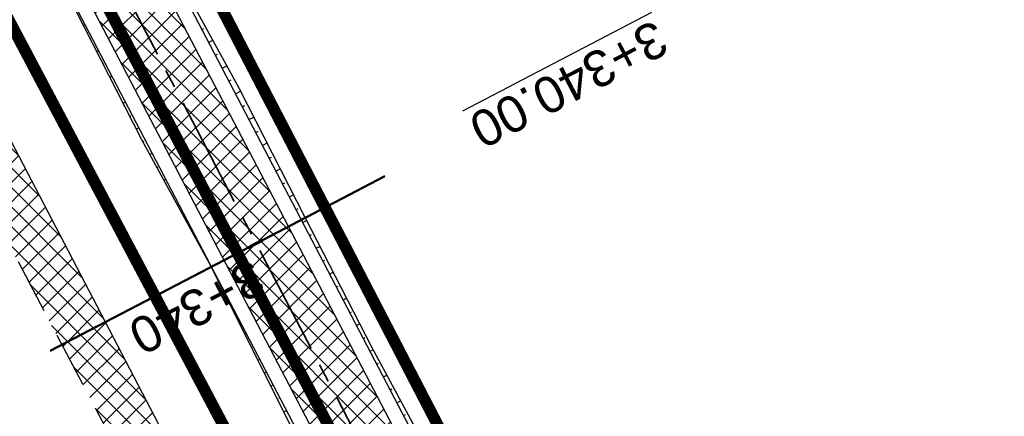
# Model space of a CAD drawing. Header units: metres. Extents: x 7529682 to 7533711, y 5721195 to 5727842.
# Tile 83 of 232: x 7531265 to 7531299, y 5724843 to 5724857. Entities that reach past the tile are written whole.
import ezdxf

# ---------------------------------------------------------------- set-up
doc = ezdxf.new("R2010")
doc.units = ezdxf.units.M
for name, pattern in [('817-dzialki-09-05-04$0$HIDDEN', [0.375, 0.25, -0.125]), ('ACAD_ISO05W100', [33, 24, -3, 0, -3, 0, -3]), ('CENTER2', [28.575000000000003, 19.05, -3.175, 3.175, -3.175]), ('HIDDEN', [9.524999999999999, 6.35, -3.175])]:
    doc.linetypes.add(name, pattern=pattern)
for name, color, linetype in [('C-DROGI-SYTUACJA', 7, 'Continuous'), ('C-DROGI-SYTUACJA-ETYKIETY', 7, 'Continuous'), ('D-hatch-pobocza', 131, 'Continuous'), ('D-pobocza', 60, 'Continuous'), ('D-rowy', 160, 'Continuous'), ('D-skarpa', 2, 'Continuous'), ('D-skarpa-kreskowanie', 2, 'Continuous')]:
    doc.layers.add(name, color=color, linetype=linetype)
for name, color, linetype, lineweight, true_color in [('D-hatch-ciag-pieszo-rowerowy', 7, 'Continuous', 13, 0xff9f80), ('D-LR-etap-III', 7, '817-dzialki-09-05-04$0$HIDDEN', 50, 0x00008f), ('D-przekroje-pop', 7, 'Continuous', 50, 0x000099)]:
    doc.layers.add(name, color=color, linetype=linetype, lineweight=lineweight, true_color=true_color)
for name, color, linetype, lineweight in [('D-krawędzie', 3, 'Continuous', 30), ('D-obrzeża', 2, 'Continuous', 30), ('D-pas-drogowy', 7, 'ACAD_ISO05W100', 50)]:
    doc.layers.add(name, color=color, linetype=linetype, lineweight=lineweight)
doc.layers.add('poprzeczki', color=7, linetype='Continuous', true_color=0x0000c7)
doc.styles.get("Standard").update_dxf_attribs({"font": 'arial.ttf'})

# ---------------------------------------------------------------- blocks, each defined once
blk = doc.blocks.new('AeccTickLine')
at = {"color": 0, "linetype": 'ByBlock', "lineweight": -2}
blk.add_line((0, 1), (-3.673819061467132e-16, -1), dxfattribs=at)

msp = doc.modelspace()

# ---------------------------------------------------------------- hatches: boundary and pattern name
at = {"layer": 'D-hatch-ciag-pieszo-rowerowy'}
h = msp.add_hatch(dxfattribs=at)
h.set_pattern_fill('ANSI37', color=256, scale=0.15, style=0)
h.set_pattern_definition([(45, (0.8853450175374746, 0.4649341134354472), (-0.3367596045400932, 0.3367596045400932), []), (135, (0.8853450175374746, 0.4649341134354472), (-0.3367596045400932, -0.3367596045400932), [])])
h.paths.add_polyline_path([(7531176.001662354, 5725035.63263457), (7531173.776119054, 5725034.493482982), (7531202.515371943, 5724979.795162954), (7531233.695975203, 5724920.949650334), (7531258.824090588, 5724873.473403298), (7531292.224994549, 5724809.507396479), (7531303.703463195, 5724787.477282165), (7531306.469608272, 5724787.578715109), (7531294.441068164, 5724810.664555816), (7531261.036940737, 5724874.63673589), (7531235.905024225, 5724922.120164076), (7531204.726462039, 5724980.961824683)])
at = {"layer": 'D-hatch-pobocza'}
h = msp.add_hatch(dxfattribs=at)
h.set_pattern_fill('ANSI37', color=256, scale=0.15, style=0)
h.set_pattern_definition([(45, (0, 0), (-0.3367596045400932, 0.3367596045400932), []), (135, (0, 0), (-0.3367596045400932, -0.3367596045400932), [])])
h.paths.add_polyline_path([(7531224.12, 5724929.62), (7531213.15, 5724949.98), (7531200.73, 5724973.91), (7531188.83, 5724996.41), (7531176.889999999, 5725019.33), (7531166.91, 5725038.07), (7531158.980160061, 5725054.059290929), (7531158.14196267, 5725051.386259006), (7531167.380094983, 5725033.766927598), (7531197.164745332, 5724976.987689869), (7531228.151004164, 5724918.034426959), (7531253.152837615, 5724870.491119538), (7531286.7961686, 5724806.653565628), (7531296.234606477, 5724788.675232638), (7531298.77605959, 5724787.517560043), (7531278.139999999, 5724826.49), (7531263.88, 5724853.83), (7531259.009999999, 5724862.85), (7531247.509999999, 5724884.88), (7531235.21, 5724908.21)])

# ---------------------------------------------------------------- linework, layer by layer
at = {"layer": 'C-DROGI-SYTUACJA', "color": 10, "linetype": 'CENTER2', "lineweight": 35, "ltscale": 0.2}
msp.add_lwpolyline([(7531154.313313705, 5725078.4002911, -0.06893621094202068), (7531156.868938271, 5725074.829562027), (7531166.993104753, 5725055.549823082, -0.06873154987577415), (7531168.47910387, 5725051.431584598), (7531169.100428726, 5725048.502816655, 0.0687825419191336), (7531171.889509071, 5725040.775727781), (7531203.620916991, 5724980.378493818), (7531234.800499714, 5724921.534907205), (7531259.930515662, 5724874.055069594), (7531293.333031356, 5724810.085976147), (7531313.159872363, 5724772.033203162), (7531341.528881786, 5724719.923105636, -0.009023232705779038), (7531346.533284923, 5724710.322073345), (7531363.734853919, 5724675.815312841), (7531380.064961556, 5724644.822693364), (7531398.584264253, 5724609.362510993), (7531424.896642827, 5724559.228182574), (7531446.141834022, 5724518.960513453), (7531474.815809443, 5724464.451899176), (7531498.201389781, 5724419.897359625)], format="xyb", dxfattribs=at)
at = {"layer": 'D-krawędzie', "linetype": 'HIDDEN', "ltscale": 0.3, "flags": 128}
msp.add_lwpolyline([(7530572.009999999, 5726166.06), (7530620.380949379, 5726072.761487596), (7530641.555222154, 5726032.007915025), (7530660.960861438, 5725995.070069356), (7530689.128213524, 5725941.540167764), (7530707.335918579, 5725907.031820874), (7530725.255781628, 5725873.092686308), (7530743.969545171, 5725837.653904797), (7530770.526708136, 5725787.119408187), (7530787.864146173, 5725754.266918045), (7530809.897571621, 5725712.541613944), (7530824.739035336, 5725684.389287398), (7530840.856259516, 5725653.693092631), (7530860.675070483, 5725616.154465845), (7530865.283000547, 5725607.394015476), (7530878.050274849, 5725583.079962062), (7530918.171722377, 5725507.178125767), (7530950.162943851, 5725446.305402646), (7530993.419108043, 5725364.264712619), (7531022.766433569, 5725308.719304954), (7531053.80955549, 5725249.872416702), (7531081.165622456, 5725197.874670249), (7531103.902359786, 5725154.540603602), (7531128.123220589, 5725108.448161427), (7531149.3, 5725068.249999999), (7531167.380094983, 5725033.766927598), (7531197.164745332, 5724976.987689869), (7531228.151004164, 5724918.034426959), (7531253.152837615, 5724870.491119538), (7531286.7961686, 5724806.653565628), (7531306.739858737, 5724768.664832), (7531335.094443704, 5724714.652299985), (7531357.3191504, 5724672.438740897), (7531373.644908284, 5724641.454376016), (7531392.161870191, 5724605.998675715), (7531418.480331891, 5724555.852756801), (7531439.726902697, 5724515.582472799), (7531468.399107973, 5724461.077223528), (7531491.782023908, 5724416.527754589), (7531531.990296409, 5724339.832565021), (7531557.226635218, 5724291.658956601), (7531569.851546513, 5724267.577443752), (7531591.375556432, 5724226.547822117), (7531610.003879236, 5724191.103071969), (7531616.882991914, 5724177.998849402), (7531629.984986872, 5724153.025496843), (7531641.006768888, 5724132.021778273), (7531664.906257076, 5724087.616922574), (7531677.64401952, 5724064.785715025), (7531683.112433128, 5724054.988140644), (7531686.752875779, 5724048.180044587), (7531695.447538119, 5724031.696667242), (7531703.748818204, 5724015.917210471), (7531709.214143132, 5724005.513965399), (7531719.388607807, 5723986.14687362), (7531726.295217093, 5723973.000144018), (7531732.740794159, 5723960.735633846), (7531735.13, 5723956.19)], dxfattribs=at)
at = {"layer": 'D-LR-etap-III', "ltscale": 10, "flags": 128}
msp.add_lwpolyline([(7531750.474471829, 5723895.103125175, 0.4, 0.4, 0), (7531750.505, 5723895.13, 0.4, 0.4, 0), (7531682.71, 5724022.92, 0.4, 0.4, 0), (7531619.177023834, 5724147.203692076, 0.4, 0.4, 0), (7531592.308960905, 5724198.48863389, 0.4, 0.4, 0), (7531553.263875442, 5724272.918564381, 0.4, 0.4, 0), (7531504.019999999, 5724366.79, 0.4, 0.4, 0), (7531482.09, 5724407.62, 0.4, 0.4, 0), (7531412.350402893, 5724541.182759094, 0.4, 0.4, 0), (7531388.463669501, 5724586.929768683, 0.4, 0.4, 0), (7531345.12, 5724669.94, 0.4, 0.4, 0), (7531127.66, 5725081.67, 0.4, 0.4, 0), (7531059.253139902, 5725211.040795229, 0.4, 0.4, 0), (7531008.007244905, 5725307.953830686, 0.4, 0.4, 0), (7530964.181635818, 5725390.835555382, 0.4, 0.4, 0), (7530914.557354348, 5725484.683561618, 0.4, 0.4, 0), (7530865.243241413, 5725577.493975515, 0.4, 0.4, 0), (7530840.085257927, 5725624.058651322, 0.4, 0.4, 0), (7530802.559525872, 5725694.924584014, 0.4, 0.4, 0), (7530755.54, 5725787.51, 0.4, 0.4, 0), (7530708.717810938, 5725876.303221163, 0.4, 0.4, 0), (7530695.12, 5725902.09, 0.4, 0.4, 0), (7530642.91397006, 5726001.07839487, 0.4, 0.4, 0), (7530634.934723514, 5726016.146615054, 0.4, 0.4, 0), (7530610.820000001, 5726061.929999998, 0.4, 0.4, 0), (7530610.820000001, 5726061.929999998, 0.4, 0.4, 0), (7530607.21, 5726063.51, 0.4, 0.4, 0), (7530597.42, 5726080.68, 0.4, 0.4, 0), (7530591.16, 5726088.44, 0.4, 0.4, 0), (7530581.28, 5726107.21, 0.4, 0.4, 0), (7530571.29, 5726130.56, 0.4, 0.4, 0), (7530549.554994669, 5726171.527317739, 0.4, 0.4, 0), (7530531.014309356, 5726206.473807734, 0.4, 0.4, 0), (7530516.461208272, 5726236.016618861, 0.4, 0.4, 0), (7530500.798929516, 5726266.141265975, 0.4, 0.4, 0), (7530491.349999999, 5726283.94, 0.4, 0.4, 0), (7530482.4, 5726303.41, 0.4, 0.4, 0), (7530482.4, 5726303.41, 0.4, 0.4, 0), (7530450.41, 5726357.28, 0.4, 0.4, 0), (7530397.759396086, 5726458.499907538, 0.4, 0.4, 0), (7530334.707815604, 5726583.664702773, 0.4, 0.4, 0), (7530303.939274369, 5726645.167943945, 0.4, 0.4, 0), (7530300.509779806, 5726651.777515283, 0.4, 0.4, 0), (7530289.213532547, 5726671.966724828, 0.4, 0.4, 0), (7530281.54, 5726685.57, 0.4, 0.4, 0), (7530261.37085633, 5726724.163374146, 0.4, 0.4, 0), (7530254.03, 5726738.21, 0.4, 0.4, 0), (7530197.219999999, 5726845.06, 0.4, 0.4, 0), (7530194.71, 5726849.15, 0.4, 0.4, 0), (7530195.92, 5726850.75, 0.4, 0.4, 0), (7530170.546669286, 5726892.961489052, 0.4, 0.4, 0), (7530143.174718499, 5726945.065838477, 0.4, 0.4, 0), (7530105.059999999, 5727018.32, 0.4, 0.4, 0), (7530100.059999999, 5727027.16, 0.4, 0.4, 0), (7530062.318670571, 5727099.625398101, 0.4, 0.4, 0), (7530015.378537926, 5727189.420463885, 0.4, 0.4, 0), (7529983.207960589, 5727250.206596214, 0.4, 0.4, 0), (7529953.284293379, 5727306.74720398, 0.4, 0.4, 0), (7529900.67053443, 5727406.15903814, 0.4, 0.4, 0), (7529890.630239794, 5727425.131178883, 0.4, 0.4, 0), (7529875.155383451, 5727454.426350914, 0.4, 0.4, 0), (7529857.560096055, 5727487.787346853, 0.4, 0.4, 0), (7529835.194401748, 5727530.19312405, 0.4, 0.4, 0), (7529811.740544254, 5727574.662079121, 0.4, 0.4, 0), (7529792.101859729, 5727611.922638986, 0.4, 0.4, 0), (7529768.066117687, 5727657.469613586, 0.4, 0.4, 0), (7529755.210566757, 5727682.131373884, 0.4, 0.4, 0), (7529753.309999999, 5727681.13, 0.4, 0.4, 0), (7529739.21, 5727707.77, 0.4, 0.4, 0), (7529735.394745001, 5727711.251990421, 0.4, 0.4, 0), (7529725.42, 5727730.2, 0.4, 0.4, 0), (7529723.55, 5727729.88, 0.4, 0.4, 0), (7529695.566668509, 5727782.932080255, 0.4, 0.4, 0), (7529717.67971874, 5727794.024357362, 0.4, 0.4, 0), (7529736.274870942, 5727758.647400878, 0.4, 0.4, 0), (7529736.274870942, 5727758.647400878, 0.4, 0.4, 0), (7529744.511003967, 5727750.406106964, 0.4, 0.4, 0), (7529744.511003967, 5727750.406106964, 0.4, 0.4, 0), (7529750.282568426, 5727738.549848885, 0.4, 0.4, 0), (7529777.108510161, 5727687.569424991, 0.4, 0.4, 0), (7529796.51537536, 5727651.329932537, 0.4, 0.4, 0), (7529814.937945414, 5727616.793170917, 0.4, 0.4, 0), (7529839.006722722, 5727572.303976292, 0.4, 0.4, 0), (7529860.617626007, 5727532.509108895, 0.4, 0.4, 0), (7529882.348967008, 5727491.504261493, 0.4, 0.4, 0), (7529904.865139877, 5727449.096370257, 0.4, 0.4, 0), (7529920.747384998, 5727418.884773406, 0.4, 0.4, 0), (7529946.676504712, 5727368.547487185, 0.4, 0.4, 0), (7529972.024701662, 5727320.573310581, 0.4, 0.4, 0), (7529987.740014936, 5727290.153392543, 0.4, 0.4, 0), (7529996.497385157, 5727273.661630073, 0.4, 0.4, 0), (7530017.541471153, 5727234.202689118, 0.4, 0.4, 0), (7530033.053657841, 5727204.864166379, 0.4, 0.4, 0), (7530051.622983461, 5727170.222745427, 0.4, 0.4, 0), (7530069.276612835, 5727137.015751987, 0.4, 0.4, 0), (7530089.385386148, 5727097.533639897, 0.4, 0.4, 0), (7530109.712512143, 5727060.746615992, 0.4, 0.4, 0), (7530136.769722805, 5727011.640131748, 0.4, 0.4, 0), (7530162.446686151, 5726962.743777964, 0.4, 0.4, 0), (7530187.674104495, 5726916.992101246, 0.4, 0.4, 0), (7530207.820739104, 5726879.335323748, 0.4, 0.4, 0), (7530230.625609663, 5726834.518686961, 0.4, 0.4, 0), (7530262.288093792, 5726776.61832811, 0.4, 0.4, 0), (7530277.509672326, 5726760.213143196, 0.4, 0.4, 0), (7530286.036865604, 5726744.106684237, 0.4, 0.4, 0), (7530288.097472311, 5726735.884066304, 0.4, 0.4, 0), (7530290.393870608, 5726725.046963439, 0.4, 0.4, 0), (7530296.17664807, 5726713.582980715, 0.4, 0.4, 0), (7530302.726195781, 5726701.18226779, 0.4, 0.4, 0), (7530325.685047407, 5726657.466383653, 0.4, 0.4, 0), (7530343.243978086, 5726623.648592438, 0.4, 0.4, 0), (7530360.229820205, 5726591.746871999, 0.4, 0.4, 0), (7530383.20855044, 5726548.059469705, 0.4, 0.4, 0), (7530406.017875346, 5726503.605514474, 0.4, 0.4, 0), (7530427.464919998, 5726462.620289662, 0.4, 0.4, 0), (7530447.9278544, 5726424.388014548, 0.4, 0.4, 0), (7530471.126878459, 5726379.920667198, 0.4, 0.4, 0), (7530490.501003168, 5726343.033350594, 0.4, 0.4, 0), (7530509.499458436, 5726306.733076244, 0.4, 0.4, 0), (7530529.890269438, 5726267.244072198, 0.4, 0.4, 0), (7530543.852446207, 5726238.990319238, 0.4, 0.4, 0), (7530554.808897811, 5726218.943990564, 0.4, 0.4, 0), (7530559.027108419, 5726212.223286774, 0.4, 0.4, 0), (7530563.060988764, 5726206.409670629, 0.4, 0.4, 0), (7530566.93354971, 5726200.463543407, 0.4, 0.4, 0), (7530569.771022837, 5726194.901501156, 0.4, 0.4, 0), (7530571.47319415, 5726191.282350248, 0.4, 0.4, 0), (7530572.839142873, 5726188.024533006, 0.4, 0.4, 0), (7530575.295071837, 5726182.034664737, 0.4, 0.4, 0), (7530579.736851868, 5726173.306070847, 0.4, 0.4, 0), (7530583.3, 5726167.41, 0.4, 0.4, 0), (7530593.4, 5726163.33, 0.4, 0.4, 0), (7530598.618375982, 5726155.264489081, 0.4, 0.4, 0), (7530608.258304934, 5726140.497132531, 0.4, 0.4, 0), (7530603.269999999, 5726136.83, 0.4, 0.4, 0), (7530606.53, 5726131.84, 0.4, 0.4, 0), (7530604.239057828, 5726124.21679044, 0.4, 0.4, 0), (7530605.847136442, 5726121.630127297, 0.4, 0.4, 0), (7530608.971611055, 5726116.164124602, 0.4, 0.4, 0), (7530618.114293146, 5726097.791111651, 0.4, 0.4, 0), (7530651.213125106, 5726034.959524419, 0.4, 0.4, 0), (7530670.243741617, 5725998.61095082, 0.4, 0.4, 0), (7530698.075474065, 5725945.952624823, 0.4, 0.4, 0), (7530716.505955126, 5725911.3051464, 0.4, 0.4, 0), (7530735.223454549, 5725875.667401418, 0.4, 0.4, 0), (7530752.504235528, 5725842.154920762, 0.4, 0.4, 0), (7530778.310652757, 5725793.501254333, 0.4, 0.4, 0), (7530797.499961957, 5725756.381811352, 0.4, 0.4, 0), (7530812.518974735, 5725728.28874362, 0.4, 0.4, 0), (7530820.039295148, 5725713.160404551, 0.4, 0.4, 0), (7530822.422446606, 5725710.193574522, 0.4, 0.4, 0), (7530833.154893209, 5725688.800634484, 0.4, 0.4, 0), (7530849.629354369, 5725656.158601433, 0.4, 0.4, 0), (7530867.98290276, 5725621.963939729, 0.4, 0.4, 0), (7530872.629809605, 5725612.88760475, 0.4, 0.4, 0), (7530880.354488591, 5725597.594500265, 0.4, 0.4, 0), (7530883.839446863, 5725593.389159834, 0.4, 0.4, 0), (7530891.782113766, 5725587.763349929, 0.4, 0.4, 0), (7530895.038670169, 5725584.280746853, 0.4, 0.4, 0), (7530897.033644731, 5725580.941110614, 0.4, 0.4, 0), (7530900.951646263, 5725579.945856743, 0.4, 0.4, 0), (7530904.80970798, 5725571.977328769, 0.4, 0.4, 0), (7530903.682362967, 5725568.566434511, 0.4, 0.4, 0), (7530908.900614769, 5725558.844845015, 0.4, 0.4, 0), (7530910.252030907, 5725545.671606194, 0.4, 0.4, 0), (7530912.872986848, 5725538.645543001, 0.4, 0.4, 0), (7530945.278171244, 5725478.464284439, 0.4, 0.4, 0), (7530959.692318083, 5725450.24628822, 0.4, 0.4, 0), (7531002.82670893, 5725368.192370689, 0.4, 0.4, 0), (7531044.703532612, 5725290.314293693, 0.4, 0.4, 0), (7531064.098839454, 5725253.212562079, 0.4, 0.4, 0), (7531083.010253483, 5725216.677517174, 0.4, 0.4, 0), (7531113.013137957, 5725158.465613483, 0.4, 0.4, 0), (7531137.364304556, 5725113.07076138, 0.4, 0.4, 0), (7531150.830830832, 5725086.711759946, 0.4, 0.4, 0), (7531159.745663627, 5725076.640848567, 0.4, 0.4, 0), (7531166.309999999, 5725074.58, 0.4, 0.4, 0), (7531172.29, 5725062.58, 0.4, 0.4, 0), (7531170.589828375, 5725055.605912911, 0.4, 0.4, 0), (7531173.732823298, 5725044.080706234, 0.4, 0.4, 0), (7531215.342008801, 5724964.859648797, 0.4, 0.4, 0), (7531238.054496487, 5724921.684649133, 0.4, 0.4, 0), (7531262.389821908, 5724875.282876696, 0.4, 0.4, 0), (7531295.587160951, 5724811.265731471, 0.4, 0.4, 0), (7531348.487908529, 5724712.362812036, 0.4, 0.4, 0), (7531363.740817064, 5724682.68394264, 0.4, 0.4, 0), (7531366.986905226, 5724675.865317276, 0.4, 0.4, 0), (7531382.541261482, 5724646.110625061, 0.4, 0.4, 0), (7531401.299165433, 5724610.874551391, 0.4, 0.4, 0), (7531428.964837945, 5724558.862274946, 0.4, 0.4, 0), (7531449.111202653, 5724520.397801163, 0.4, 0.4, 0), (7531477.292992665, 5724465.831467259, 0.4, 0.4, 0), (7531500.996290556, 5724421.112506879, 0.4, 0.4, 0), (7531512.121834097, 5724400.549045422, 0.4, 0.4, 0), (7531513.78163794, 5724396.757451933, 0.4, 0.4, 0), (7531526.32, 5724379.39, 0.4, 0.4, 0), (7531566.783642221, 5724302.73628205, 0.4, 0.4, 0), (7531578.579156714, 5724282.774819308, 0.4, 0.4, 0), (7531584.232619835, 5724273.111246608, 0.4, 0.4, 0), (7531590.109283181, 5724263.508189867, 0.4, 0.4, 0), (7531593.027899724, 5724258.771479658, 0.4, 0.4, 0), (7531595.711841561, 5724254.226824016, 0.4, 0.4, 0), (7531601.659976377, 5724243.898197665, 0.4, 0.4, 0), (7531606.097733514, 5724235.986407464, 0.4, 0.4, 0), (7531609.382207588, 5724230.799061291, 0.4, 0.4, 0), (7531611.580260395, 5724227.671180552, 0.4, 0.4, 0), (7531612.707802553, 5724225.86410867, 0.4, 0.4, 0), (7531618.665224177, 5724214.480919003, 0.4, 0.4, 0), (7531619.885522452, 5724212.333950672, 0.4, 0.4, 0), (7531620.931818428, 5724210.787064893, 0.4, 0.4, 0), (7531623.518605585, 5724207.111542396, 0.4, 0.4, 0), (7531626.143926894, 5724203.61306897, 0.4, 0.4, 0), (7531632.022984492, 5724196.485954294, 0.4, 0.4, 0), (7531653.949089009, 5724152.617641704, 0.4, 0.4, 0), (7531656.750690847, 5724143.103797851, 0.4, 0.4, 0), (7531659.61440691, 5724133.254504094, 0.4, 0.4, 0), (7531661.627147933, 5724128.646047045, 0.4, 0.4, 0.01093811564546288), (7531674.314987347, 5724101.43546424, 0.4, 0.4, 0), (7531685.137626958, 5724081.408252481, 0.4, 0.4, 0), (7531692.159945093, 5724066.277333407, 0.4, 0.4, 0), (7531699.662164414, 5724051.388120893, 0.4, 0.4, 0), (7531704.480624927, 5724040.808561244, 0.4, 0.4, 0), (7531704.480624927, 5724040.808561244, 0.4, 0.4, 0), (7531704.401251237, 5724037.368913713, 0.4, 0.4, 0), (7531720.383609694, 5724003.441317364, 0.4, 0.4, 0), (7531728.79890528, 5723986.206298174, 0.4, 0.4, 0), (7531733.237926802, 5723977.192631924, 0.4, 0.4, 0), (7531736.750027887, 5723969.505210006, 0.4, 0.4, 0), (7531737.336143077, 5723968.518916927, 0.4, 0.4, 0), (7531738.285051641, 5723967.699360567, 0.4, 0.4, 0), (7531742.180915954, 5723962.346428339, 0.4, 0.4, 0), (7531744.286141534, 5723958.615526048, 0.4, 0.4, 0), (7531755.393260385, 5723944.192617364, 0.4, 0.4, 0), (7531758.69, 5723936.76, 0.4, 0.4, 0), (7531780.08, 5723929.25, 0.4, 0.4, 0), (7531792.611989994, 5723906.337708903, 0.4, 0.4, 0), (7531792.611989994, 5723906.337708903, 0.4, 0.4, 0), (7531756.962094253, 5723883.055323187, 0.4, 0.4, 0), (7531750.46, 5723895.130000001, 0.4, 0.4, 0), (7531750.46, 5723895.130000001, 0, 0, 0)], format="xyseb", dxfattribs=at)
at = {"layer": 'D-obrzeża'}
for points in [[(7531306.469608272, 5724787.578715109), (7531294.441068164, 5724810.664555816), (7531261.036940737, 5724874.63673589), (7531235.905024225, 5724922.120164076), (7531204.726462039, 5724980.961824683), (7531173.078268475, 5725041.196618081, -0.06878949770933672), (7531170.288801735, 5725048.924442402), (7531169.644367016, 5725051.962144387, 0.06857369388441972), (7531168.255622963, 5725055.814645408), (7531166.709236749, 5725058.763974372, -0.2909904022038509), (7531166.888084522, 5725060.902702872), (7531168.105220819, 5725062.504529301)], [(7531162.547399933, 5725061.317843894), (7531165.881540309, 5725054.958839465, -0.06857369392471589), (7531167.270284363, 5725051.106338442), (7531167.914945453, 5725048.067569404, 0.06878949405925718), (7531170.704411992, 5725040.339745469), (7531202.515371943, 5724979.795162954), (7531233.695975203, 5724920.949650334), (7531258.824090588, 5724873.473403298), (7531292.224994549, 5724809.507396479), (7531312.052212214, 5724771.453899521), (7531340.423454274, 5724719.339022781, -0.009020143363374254), (7531345.426151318, 5724709.741280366), (7531362.628782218, 5724675.232985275), (7531378.958019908, 5724644.242016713), (7531397.476854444, 5724608.78273076), (7531423.790449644, 5724558.646084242), (7531445.035916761, 5724518.377892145), (7531473.709538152, 5724463.869950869), (7531497.094585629, 5724419.316425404), (7531505.905040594, 5724402.510940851, -0.03317121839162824), (7531508.586352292, 5724396.450655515), (7531511.248060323, 5724389.164100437)]]:
    msp.add_lwpolyline(points, format="xyb", dxfattribs=at)
at = {"layer": 'D-pas-drogowy', "ltscale": 0.2, "flags": 128}
msp.add_lwpolyline([(7531633.018560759, 5724182.834272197, 0.4, 0.4, 0), (7531617.558899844, 5724211.608162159, 0.4, 0.4, 0), (7531566.783642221, 5724302.73628205, 0.4, 0.4, 0), (7531538.419082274, 5724356.469679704, 0.4, 0.4, 0), (7531526.32, 5724379.39, 0.4, 0.4, 0), (7531516.102085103, 5724393.607319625, 0.4, 0.4, 0.001485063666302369), (7531513.78037409, 5724396.837773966, 0.4, 0.4, 0), (7531501.87, 5724413.41, 0.4, 0.4, 0), (7531474.926107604, 5724464.507896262, 0.4, 0.4, 0), (7531446.200436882, 5724518.992313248, 0.4, 0.4, 0), (7531424.962185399, 5724559.262257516, 0.4, 0.4, 0), (7531398.444460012, 5724609.565801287, 0.4, 0.4, 0), (7531379.647455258, 5724645.216004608, 0.4, 0.4, 0), (7531365.23, 5724672.56, 0.4, 0.4, 0), (7531341.305752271, 5724717.915356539, 0.4, 0.4, 0), (7531312.899996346, 5724771.788898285, 0.4, 0.4, 0), (7531292.590923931, 5724810.306502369, 0.4, 0.4, 0), (7531259.391619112, 5724873.271351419, 0.4, 0.4, 0), (7531233.740401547, 5724921.922582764, 0.4, 0.4, 0), (7531203.072738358, 5724980.092044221, 0.4, 0.4, 0), (7531173.471398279, 5725036.225177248, 0.4, 0.4, 0), (7531168.269999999, 5725046.09, 0.4, 0.4, 0), (7531172.29, 5725062.58, 0.4, 0.4, 0), (7531166.309999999, 5725074.58, 0.4, 0.4, 0), (7531150.32, 5725079.6, 0.4, 0.4, 0), (7531141.5, 5725096.43, 0.4, 0.4, 0), (7531109.311735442, 5725157.814415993, 0.4, 0.4, 0), (7531086.641300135, 5725201.047918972, 0.4, 0.4, 0), (7531059.198258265, 5725253.383662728, 0.4, 0.4, 0), (7531028.206828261, 5725312.48946212, 0.4, 0.4, 0), (7530999.104694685, 5725367.990143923, 0.4, 0.4, 0), (7530956.247527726, 5725449.724815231, 0.4, 0.4, 0), (7530924.397774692, 5725510.463768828, 0.4, 0.4, 0), (7530897.509999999, 5725561.74, 0.4, 0.4, 0), (7530894.46, 5725566.14, 0.4, 0.4, 0), (7530892.16, 5725570.49, 0.4, 0.4, 0), (7530869.362688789, 5725613.307018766, 0.4, 0.4, 0), (7530861.693971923, 5725627.704613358, 0.4, 0.4, 0), (7530852.74, 5725644.52, 0.4, 0.4, 0), (7530831.509999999, 5725684.2, 0.4, 0.4, 0), (7530811.13, 5725722.52, 0.4, 0.4, 0), (7530792.3476413, 5725757.940652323, 0.4, 0.4, 0), (7530768.03, 5725803.8, 0.4, 0.4, 0), (7530748.768542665, 5725840.178507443, 0.4, 0.4, 0), (7530727.7, 5725879.97, 0.4, 0.4, 0), (7530712.0981582, 5725909.54523909, 0.4, 0.4, 0), (7530693.644105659, 5725944.645156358, 0.4, 0.4, 0), (7530665.702224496, 5725997.538976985, 0.4, 0.4, 0), (7530641.759999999, 5726042.88, 0.4, 0.4, 0), (7530616.5, 5726091.48, 0.4, 0.4, 0), (7530604.628439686, 5726114.319880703, 0.4, 0.4, -0.007762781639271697), (7530602.5, 5726118.43, 0.4, 0.4, 0), (7530603.992037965, 5726123.394821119, 0.4, 0.4, 0), (7530606.53, 5726131.84, 0.4, 0.4, 0), (7530603.269999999, 5726136.83, 0.4, 0.4, 0), (7530593.775620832, 5726151.368713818, 0.4, 0.4, 0), (7530590.202637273, 5726156.84001263, 0.4, 0.4, 0), (7530583.3, 5726167.41, 0.4, 0.4, 0), (7530580.578343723, 5726170.427567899, 0.4, 0.4, 0), (7530575.849999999, 5726175.67, 0.4, 0.4, 0), (7530569.009999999, 5726186.66, 0.4, 0.4, 0), (7530562.555322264, 5726199.189409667, 0.4, 0.4, 0), (7530555.67, 5726211.39, 0.4, 0.4, 0), (7530548.29, 5726224.23, 0.4, 0.4, 0), (7530540.58, 5726237.71, 0.4, 0.4, 0), (7530532.679999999, 5726252.65, 0.4, 0.4, 0), (7530524.059999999, 5726269.35, 0.4, 0.4, 0), (7530502.82, 5726309.91, 0.4, 0.4, 0), (7530488.83, 5726336.63, 0.4, 0.4, 0), (7530466.03, 5726380.16, 0.4, 0.4, 0), (7530438.469999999, 5726432.77, 0.4, 0.4, 0), (7530424.53, 5726459.09, 0.4, 0.4, 0), (7530401.63, 5726502.97, 0.4, 0.4, 0), (7530383.38, 5726538.06, 0.4, 0.4, 0), (7530353.969999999, 5726593.52, 0.4, 0.4, 0), (7530338.469999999, 5726622.74, 0.4, 0.4, 0), (7530322.009999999, 5726653.88, 0.4, 0.4, 0), (7530297.54, 5726700.33, 0.4, 0.4, 0), (7530287.38, 5726719.6, 0.4, 0.4, 0), (7530285.94993921, 5726722.315508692, 0.4, 0.4, 0), (7530280.259999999, 5726733.12, 0.4, 0.4, 0), (7530266.73, 5726758.74, 0.4, 0.4, 0), (7530260.42, 5726770.47, 0.4, 0.4, 0), (7530253.25, 5726783.82, 0.4, 0.4, 0), (7530244.95, 5726799.33, 0.4, 0.4, 0), (7530239.389999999, 5726808.49, 0.4, 0.4, 0), (7530238.29, 5726807.9, 0.4, 0.4, 0), (7530218.11, 5726850.67, 0.4, 0.4, 0), (7530175.906646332, 5726928.168028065, 0.4, 0.4, 0), (7530096.679999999, 5727076.15, 0.4, 0.4, 0), (7530094.679999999, 5727079.89, 0.4, 0.4, 0), (7530064.59693469, 5727135.522637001, 0.4, 0.4, 0), (7530046.730970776, 5727168.8921561, 0.4, 0.4, 0), (7530025.803045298, 5727208.461374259, 0.4, 0.4, 0), (7530012.846501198, 5727232.979315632, 0.4, 0.4, 0), (7529994.15, 5727268.45, 0.4, 0.4, 0), (7529981.670868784, 5727291.93018666, 0.4, 0.4, 0), (7529949.889999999, 5727351.73, 0.4, 0.4, 0), (7529924.75, 5727399.03, 0.4, 0.4, 0), (7529915.515824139, 5727417.099754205, 0.4, 0.4, 0), (7529885.83, 5727475.19, 0.4, 0.4, 0), (7529862.559999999, 5727519.97, 0.4, 0.4, 0), (7529852.984923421, 5727538.191086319, 0.4, 0.4, 0), (7529836.513084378, 5727569.51130111, 0.4, 0.4, 0), (7529815.36890814, 5727609.140983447, 0.4, 0.4, 0), (7529792.795203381, 5727651.247499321, 0.4, 0.4, 0), (7529774.199114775, 5727685.858348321, 0.4, 0.4, 0), (7529746.966026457, 5727736.059440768, 0.4, 0.4, 0), (7529733.92, 5727757.62, 0.4, 0.4, 0), (7529708.607472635, 5727806.388536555, 0.4, 0.4, 0), (7529688.491967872, 5727796.344621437, 0.4, 0.4, 0), (7529723.55, 5727729.88, 0.4, 0.4, 0), (7529725.42, 5727730.2, 0.4, 0.4, 0), (7529735.38, 5727711.28, 0.4, 0.4, 0), (7529739.21, 5727707.77, 0.4, 0.4, 0), (7529753.309999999, 5727681.13, 0.4, 0.4, 0), (7529755.178396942, 5727682.114424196, 0.4, 0.4, 0), (7529792.101859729, 5727611.922638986, 0.4, 0.4, 0), (7529811.740544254, 5727574.662079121, 0.4, 0.4, 0), (7529835.194401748, 5727530.19312405, 0.4, 0.4, 0), (7529857.560096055, 5727487.787346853, 0.4, 0.4, 0), (7529875.155383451, 5727454.426350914, 0.4, 0.4, 0), (7529890.630239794, 5727425.131178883, 0.4, 0.4, 0), (7529900.67053443, 5727406.15903814, 0.4, 0.4, 0), (7529953.284293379, 5727306.74720398, 0.4, 0.4, 0), (7529983.207960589, 5727250.206596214, 0.4, 0.4, 0), (7530015.378537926, 5727189.420463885, 0.4, 0.4, 0), (7530062.318670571, 5727099.625398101, 0.4, 0.4, 0), (7530100.059999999, 5727027.16, 0.4, 0.4, 0), (7530105.059999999, 5727018.32, 0.4, 0.4, 0), (7530143.174718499, 5726945.065838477, 0.4, 0.4, 0), (7530170.546669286, 5726892.961489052, 0.4, 0.4, 0), (7530195.92, 5726850.75, 0.4, 0.4, 0), (7530194.71, 5726849.15, 0.4, 0.4, 0), (7530197.219999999, 5726845.06, 0.4, 0.4, 0), (7530254.03, 5726738.21, 0.4, 0.4, 0), (7530261.37085633, 5726724.163374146, 0.4, 0.4, 0), (7530281.54, 5726685.57, 0.4, 0.4, 0), (7530289.213532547, 5726671.966724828, 0.4, 0.4, 0), (7530300.509779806, 5726651.777515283, 0.4, 0.4, 0), (7530303.939274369, 5726645.167943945, 0.4, 0.4, 0), (7530334.707815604, 5726583.664702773, 0.4, 0.4, 0), (7530397.759396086, 5726458.499907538, 0.4, 0.4, 0), (7530450.41, 5726357.28, 0.4, 0.4, 0), (7530482.4, 5726303.41, 0.4, 0.4, 0), (7530483.687990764, 5726301.003383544, 0.4, 0.4, 0), (7530491.349999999, 5726283.94, 0.4, 0.4, 0), (7530512.67, 5726243.78, 0.4, 0.4, 0), (7530529.429999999, 5726209.46, 0.4, 0.4, 0), (7530571.29, 5726130.56, 0.4, 0.4, 0), (7530581.28, 5726107.21, 0.4, 0.4, 0), (7530591.16, 5726088.44, 0.4, 0.4, 0), (7530597.42, 5726080.68, 0.4, 0.4, 0), (7530607.21, 5726063.51, 0.4, 0.4, 0), (7530610.820000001, 5726061.929999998, 0.4, 0.4, 0), (7530634.934723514, 5726016.146615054, 0.4, 0.4, 0), (7530642.91397006, 5726001.07839487, 0.4, 0.4, 0), (7530695.12, 5725902.09, 0.4, 0.4, 0), (7530708.717810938, 5725876.303221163, 0.4, 0.4, 0), (7530755.54, 5725787.51, 0.4, 0.4, 0), (7530802.559525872, 5725694.924584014, 0.4, 0.4, 0), (7530840.085257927, 5725624.058651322, 0.4, 0.4, 0), (7530865.243241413, 5725577.493975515, 0.4, 0.4, 0), (7530914.557354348, 5725484.683561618, 0.4, 0.4, 0), (7530964.181635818, 5725390.835555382, 0.4, 0.4, 0), (7531008.007244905, 5725307.953830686, 0.4, 0.4, 0), (7531059.253139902, 5725211.040795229, 0.4, 0.4, 0), (7531127.66, 5725081.67, 0.4, 0.4, 0), (7531345.12, 5724669.94, 0.4, 0.4, 0), (7531388.463669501, 5724586.929768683, 0.4, 0.4, 0), (7531412.350402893, 5724541.182759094, 0.4, 0.4, 0), (7531482.09, 5724407.62, 0.4, 0.4, 0), (7531504.019999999, 5724366.79, 0.4, 0.4, 0), (7531519.374444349, 5724337.520497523, 0.4, 0.4, 0), (7531563.748815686, 5724252.931583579, 0.4, 0.4, 0), (7531602.175111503, 5724179.681224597, 0.4, 0.4, 0), (7531619.177023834, 5724147.203692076, 0.4, 0.4, 0), (7531625.038493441, 5724135.63500206, 0.4, 0.4, 0), (7531656.796442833, 5724073.31633882, 0.4, 0.4, 0), (7531675.12, 5724037.36, 0.4, 0.4, 0), (7531682.71, 5724022.92, 0.4, 0.4, 0), (7531705.565196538, 5723979.810545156, 0.4, 0.4, 0), (7531736.605941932, 5723921.261514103, 0.4, 0.4, 0), (7531750.46, 5723895.130000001, 0.4, 0.4, 0), (7531740.769999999, 5723886.56, 0.4, 0.4, 0), (7531732.86, 5723885, 0.4, 0.4, 0), (7531722.179999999, 5723887.77, 0.4, 0.4, 0), (7531729.87, 5723862.17, 0.4, 0.4, 0), (7531742.92, 5723861.93, 0.4, 0.4, 0), (7531763.71, 5723859.52, 0.4, 0.4, 0), (7531768.42, 5723854.12, 0.4, 0.4, 0), (7531787.42, 5723817.97, 0.4, 0.4, 0), (7531795.57, 5723809.82, 0.4, 0.4, 0), (7531816.346897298, 5723819.850397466, 0.4, 0.4, 0), (7531816.346897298, 5723819.850397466, 0.4, 0.4, 0), (7531805.059999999, 5723843.23, 0.4, 0.4, 0), (7531803.61, 5723886.23, 0.4, 0.4, 0), (7531803.61, 5723886.23, 0.4, 0.4, 0), (7531780.08, 5723929.25, 0.4, 0.4, 0), (7531758.69, 5723936.76, 0.4, 0.4, 0), (7531749.3590272, 5723946.412126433, 0.4, 0.4, 0), (7531742.71, 5723953.29, 0.4, 0.4, 0), (7531735.177368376, 5723967.877529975, 0.4, 0.4, 0), (7531722.37, 5723992.68, 0.4, 0.4, 0), (7531705.041669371, 5724030.885563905, 0.4, 0.4, 0), (7531699.469999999, 5724043.17, 0.4, 0.4, 0), (7531692.69, 5724058.11, 0.4, 0.4, 0), (7531679.672010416, 5724084.016803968, 0.4, 0.4, 0), (7531674.55, 5724094.21, 0.4, 0.4, 0), (7531666.633166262, 5724114.002855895, 0.4, 0.4, 0), (7531649, 5724153.82, 0.4, 0.4, 0), (7531641.49, 5724149.34, 0.4, 0.4, 0), (7531626.04, 5724179.34, 0.4, 0.4, 0), (7531633.03, 5724182.84, 0, 0, 0)], format="xyseb", dxfattribs=at)
at = {"layer": 'D-pobocza'}
for points in [[(7531307.02283738, 5724787.599001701), (7531294.884488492, 5724810.895593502), (7531261.479510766, 5724874.86940241), (7531236.346942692, 5724922.354061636), (7531205.168680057, 5724981.195157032), (7531173.553039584, 5725041.367993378, -0.06878949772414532), (7531170.763572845, 5725049.095817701), (7531170.119183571, 5725052.133305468, 0.06857369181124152), (7531168.730439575, 5725055.985806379), (7531167.152059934, 5725058.996154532, -0.29099040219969), (7531167.286195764, 5725060.600200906), (7531168.706932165, 5725062.469977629)], [(7531162.211571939, 5725060.88159827), (7531165.406723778, 5725054.787678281, -0.06857369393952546), (7531166.795467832, 5725050.935177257), (7531167.440174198, 5725047.896194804, 0.06878949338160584), (7531170.229640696, 5725040.168370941), (7531202.073153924, 5724979.561830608), (7531233.254165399, 5724920.715547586), (7531258.381520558, 5724873.24073678), (7531291.781779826, 5724809.275964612), (7531303.155836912, 5724787.446242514)]]:
    msp.add_lwpolyline(points, format="xyb", dxfattribs=at)
msp.add_lwpolyline([(7531298.77605959, 5724787.517560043), (7531278.139999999, 5724826.49), (7531263.88, 5724853.83), (7531259.009999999, 5724862.85), (7531247.509999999, 5724884.88), (7531235.21, 5724908.21), (7531224.12, 5724929.62), (7531213.15, 5724949.98), (7531200.73, 5724973.91), (7531188.83, 5724996.41), (7531176.889999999, 5725019.33), (7531166.91, 5725038.07), (7531158.980160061, 5725054.059290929), (7531158.14196267, 5725051.386259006)], dxfattribs=at)
at = {"layer": 'D-przekroje-pop', "extrusion": (-0.4628637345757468, 0.8864294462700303, 0), "elevation": 1588721.538215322}
msp.add_lwpolyline([(-9325772.155027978, 0), (-9325767.155027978, 0), (-9325759.155027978, 0)], dxfattribs=at)
at = {"layer": 'D-rowy', "linetype": 'HIDDEN', "ltscale": 0.1, "const_width": 0.4, "flags": 128}
msp.add_lwpolyline([(7531506.121399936, 5724397.133351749), (7531489.190578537, 5724429.34060068), (7531483.400111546, 5724440.512095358), (7531478.412312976, 5724450.146766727), (7531462.901323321, 5724479.304166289), (7531434.632959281, 5724532.161646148), (7531396.749002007, 5724604.644561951), (7531378.596106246, 5724640.173238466), (7531368.21, 5724659.05), (7531363.9, 5724666.92), (7531355.876537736, 5724682.661796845), (7531338.032693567, 5724716.834919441), (7531309.901853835, 5724770.33291588), (7531304.158114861, 5724781.147276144), (7531299.737467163, 5724789.052054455), (7531294.930113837, 5724798.468047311), (7531279.862466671, 5724827.641362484), (7531247.714582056, 5724888.416734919), (7531220.373424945, 5724940.87265548), (7531195.513546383, 5724987.526839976), (7531168.705641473, 5725038.836315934), (7531161.295913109, 5725053.454680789), (7531161.295913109, 5725053.454680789)], dxfattribs=at)
at = {"layer": 'D-skarpa', "linetype": 'Continuous'}
msp.add_lwpolyline([(7531230.708019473, 5724934.052577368, -0.0002231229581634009), (7531256.277173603, 5724885.355907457), (7531258.573697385, 5724880.914253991), (7531261.647828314, 5724874.964004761), (7531263.151207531, 5724872.010750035), (7531267.688052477, 5724863.098524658), (7531270.048955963, 5724858.690702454), (7531272.444355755, 5724854.300893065), (7531274.718840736, 5724849.847946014), (7531276.998616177, 5724845.397761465), (7531279.375307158, 5724840.998182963), (7531281.742612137, 5724836.593703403), (7531286.350380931, 5724827.718512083), (7531288.531242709, 5724823.211257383), (7531290.81527323, 5724818.766720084), (7531293.118803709, 5724814.330934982), (7531294.924077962, 5724810.915273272), (7531295.462517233, 5724809.897772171), (7531297.814760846, 5724805.499934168), (7531302.620318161, 5724796.727816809), (7531305.022377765, 5724792.341383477), (7531307.282538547, 5724787.881015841), (7531307.417044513, 5724787.613457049)], format="xyb", dxfattribs=at)
msp.add_lwpolyline([(7531266.812251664, 5724857.000603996), (7531269.0837259, 5724852.546084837), (7531271.47581551, 5724848.154546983), (7531280.42000382, 5724830.262474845), (7531282.740762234, 5724825.833690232), (7531291.634207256, 5724809.198907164), (7531292.168616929, 5724808.196084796), (7531299.223434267, 5724794.95792012), (7531301.524622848, 5724790.518929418), (7531303.07919335, 5724787.45439055)], dxfattribs=at)
at = {"layer": 'D-skarpa-kreskowanie', "linetype": 'Continuous'}
for p, q in [((7531267.082668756, 5724856.470297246, 108.5458184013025), (7531267.126524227, 5724856.493197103, 108.5128338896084)), ((7531271.159888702, 5724856.330529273, 108.6466192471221), (7531271.22874436, 5724856.366483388, 108.594831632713)), ((7531267.30981618, 5724856.02484533, 108.5499819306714), (7531267.333886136, 5724856.037413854, 108.5318784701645)), ((7531271.39132057, 5724855.88731455, 108.6475603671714), (7531271.537139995, 5724855.963456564, 108.5378868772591)), ((7531267.536963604, 5724855.579393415, 108.5541454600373), (7531267.589387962, 5724855.606767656, 108.5147161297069)), ((7531271.622752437, 5724855.444099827, 108.6485014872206), (7531271.699716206, 5724855.484287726, 108.5906156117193)), ((7531267.764111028, 5724855.133941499, 108.5583089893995), (7531267.792465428, 5724855.148747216, 108.5369831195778)), ((7531271.854184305, 5724855.000885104, 108.6494426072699), (7531272.016219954, 5724855.085494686, 108.527572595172)), ((7531267.991258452, 5724854.688489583, 108.5624725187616), (7531268.052251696, 5724854.72033821, 108.5165983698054)), ((7531272.085616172, 5724854.55767038, 108.6503837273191), (7531272.170688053, 5724854.602092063, 108.586399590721)), ((7531268.218405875, 5724854.243037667, 108.5666360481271), (7531268.251044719, 5724854.260080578, 108.5420877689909)), ((7531272.317048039, 5724854.114455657, 108.6513248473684), (7531272.492728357, 5724854.206190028, 108.5191924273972)), ((7531268.445553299, 5724853.797585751, 108.5707995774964), (7531268.515115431, 5724853.833908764, 108.5184806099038)), ((7531272.548479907, 5724853.671240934, 108.6522659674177), (7531272.634328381, 5724853.716068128, 108.5876977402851)), ((7531268.672700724, 5724853.352133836, 108.5749631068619), (7531268.709624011, 5724853.371413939, 108.5471924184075)), ((7531272.779911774, 5724853.228026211, 108.653207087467), (7531272.947625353, 5724853.315600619, 108.5270665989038)), ((7531268.899848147, 5724852.906681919, 108.579126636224), (7531268.977979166, 5724852.947479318, 108.5203628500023)), ((7531273.011343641, 5724852.784811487, 108.6541482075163), (7531273.093208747, 5724852.8275587, 108.5925759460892)), ((7531269.129293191, 5724852.462429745, 108.5814523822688), (7531269.169352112, 5724852.48334717, 108.5513781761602)), ((7531273.242775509, 5724852.341596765, 108.6550893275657), (7531273.40252235, 5724852.425011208, 108.5349407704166)), ((7531269.368502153, 5724852.023275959, 108.5759683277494), (7531269.4408429, 5724852.061049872, 108.5222450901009)), ((7531273.474207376, 5724851.898382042, 108.656030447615), (7531273.552089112, 5724851.939049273, 108.5974541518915)), ((7531269.607711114, 5724851.584122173, 108.5704842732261), (7531269.639992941, 5724851.600978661, 108.5468352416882)), ((7531273.705639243, 5724851.455167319, 108.6569715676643), (7531273.857419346, 5724851.534421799, 108.542814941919)), ((7531269.846920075, 5724851.144968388, 108.5650002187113), (7531269.903706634, 5724851.174620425, 108.5241273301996)), ((7531273.937071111, 5724851.011952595, 108.6579126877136), (7531274.010969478, 5724851.050539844, 108.6023323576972)), ((7531270.086129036, 5724850.705814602, 108.5595161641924), (7531270.110633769, 5724850.718610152, 108.5422923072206)), ((7531274.168502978, 5724850.568737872, 108.658853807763), (7531274.312316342, 5724850.643832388, 108.5506891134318)), ((7531270.325337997, 5724850.266660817, 108.5540321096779), (7531270.366570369, 5724850.28819098, 108.5260095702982)), ((7531274.399934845, 5724850.125523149, 108.6597949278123), (7531274.469849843, 5724850.162030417, 108.6072105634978)), ((7531270.564546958, 5724849.827507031, 108.5485480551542), (7531270.581274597, 5724849.836241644, 108.5377493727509)), ((7531274.631366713, 5724849.682308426, 108.6607360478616), (7531274.767325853, 5724849.75330173, 108.5584786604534)), ((7531270.803755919, 5724849.388353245, 108.5430640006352), (7531270.829434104, 5724849.401761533, 108.5278918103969)), ((7531274.86279858, 5724849.239093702, 108.6616771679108), (7531274.929050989, 5724849.273688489, 108.6118475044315)), ((7531271.042964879, 5724848.94919946, 108.5375799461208), (7531271.051915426, 5724848.953873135, 108.5332064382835)), ((7531275.094230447, 5724848.795878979, 108.6626182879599), (7531275.223280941, 5724848.863264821, 108.5655570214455)), ((7531271.28217384, 5724848.510045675, 108.5320958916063), (7531271.292297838, 5724848.515332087, 108.5297740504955)), ((7531275.325662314, 5724848.352664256, 108.6635594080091), (7531275.3884604, 5724848.385455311, 108.6163278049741)), ((7531271.523729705, 5724848.072117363, 108.5307151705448), (7531271.521070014, 5724848.070728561, 108.5287147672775)), ((7531275.557094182, 5724847.909449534, 108.6645005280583), (7531275.679236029, 5724847.973227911, 108.5726353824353)), ((7531271.755161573, 5724847.62890264, 108.531656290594), (7531271.74201503, 5724847.622037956, 108.5217685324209)), ((7531275.788526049, 5724847.46623481, 108.6654416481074), (7531275.847869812, 5724847.497222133, 108.6208081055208)), ((7531271.98659344, 5724847.185687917, 108.5325974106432), (7531271.97610659, 5724847.180212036, 108.5247100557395)), ((7531276.019957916, 5724847.023020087, 108.6663827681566), (7531276.135191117, 5724847.083191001, 108.5797137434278)), ((7531272.218025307, 5724846.742473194, 108.5335385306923), (7531272.189224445, 5724846.72743435, 108.5118768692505)), ((7531276.251389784, 5724846.579805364, 108.6673238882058), (7531276.307279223, 5724846.608988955, 108.6252884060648)), ((7531272.449457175, 5724846.299258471, 108.5344796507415), (7531272.431143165, 5724846.289695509, 108.5207053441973)), ((7531276.482821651, 5724846.136590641, 108.668265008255), (7531276.591146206, 5724846.193154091, 108.5867921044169)), ((7531272.680889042, 5724845.856043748, 108.5354207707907), (7531272.636433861, 5724845.832830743, 108.501985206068)), ((7531276.714253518, 5724845.693375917, 108.6692061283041), (7531276.766688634, 5724845.720755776, 108.6297687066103)), ((7531272.912320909, 5724845.412829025, 108.5363618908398), (7531272.88617974, 5724845.399178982, 108.5167006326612)), ((7531276.945685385, 5724845.250161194, 108.6701472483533), (7531277.049162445, 5724845.304193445, 108.5923202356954)), ((7531273.143752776, 5724844.969614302, 108.537303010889), (7531273.083643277, 5724844.938227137, 108.4920935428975)), ((7531277.177117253, 5724844.806946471, 108.6710883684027), (7531277.231974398, 5724844.835591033, 108.6298292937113)), ((7531273.375184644, 5724844.526399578, 108.5382441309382), (7531273.341216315, 5724844.508662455, 108.512695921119)), ((7531277.40854912, 5724844.363731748, 108.672029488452), (7531277.52450064, 5724844.424277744, 108.5848202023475)), ((7531273.606616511, 5724844.083184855, 108.5391852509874), (7531273.530852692, 5724844.043623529, 108.4822018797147)), ((7531277.639980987, 5724843.920517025, 108.6729706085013), (7531277.701075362, 5724843.95241846, 108.6270203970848)), ((7531273.838048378, 5724843.639970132, 108.5401263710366), (7531273.79625289, 5724843.61814593, 108.508691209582)), ((7531277.871412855, 5724843.477302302, 108.6739117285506), (7531277.999838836, 5724843.544362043, 108.5773201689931)), ((7531274.069480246, 5724843.196755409, 108.5410674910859), (7531273.978062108, 5724843.149019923, 108.4723102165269)), ((7531278.102844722, 5724843.034087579, 108.6748528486), (7531278.170176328, 5724843.069245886, 108.6242115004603))]:
    msp.add_line(p, q, dxfattribs=at)

# ---------------------------------------------------------------- block references
at = {"layer": 'poprzeczki', "color": 2, "linetype": 'Continuous', "lineweight": 60, "xscale": 0.25, "yscale": 0.25, "zscale": 0.25, "rotation": 297.572054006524}
msp.add_blockref('AeccTickLine', (7531273.030895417, 5724848.966557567), dxfattribs=at)

# ---------------------------------------------------------------- texts
at = {"layer": 'C-DROGI-SYTUACJA-ETYKIETY', "color": 2}
msp.add_text('3+340', height=1.25, rotation=207.572054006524, dxfattribs=at).set_placement((7531272.872058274, 5724848.460572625))
at = {"layer": 'D-przekroje-pop', "lineweight": 30}
msp.add_text('%%U3+340.00', height=1.25, rotation=207.5720540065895, dxfattribs=at).set_placement((7531286.75281278, 5724856.695743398))

doc.saveas('drawing.dxf')
